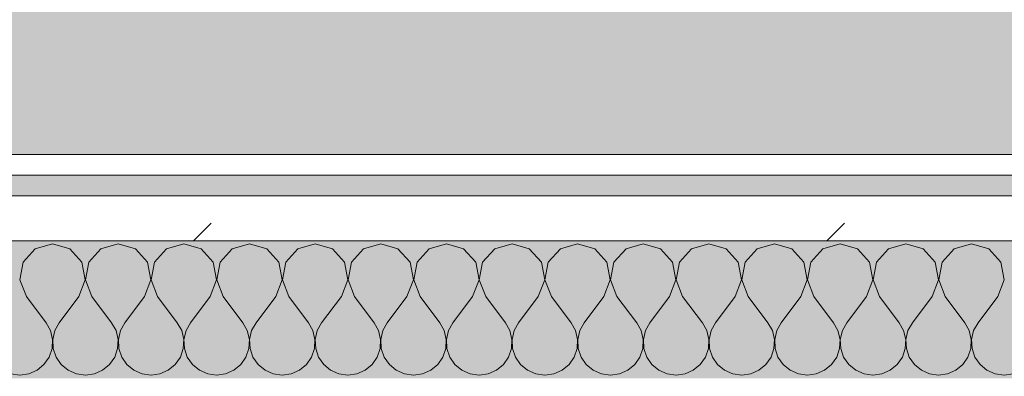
# Model space of a CAD drawing. Header units: millimetres. Extents: x -40968 to 13979, y -19284 to 4746.
# Tile 133 of 256: x -16648 to -16362, y -1193 to -1090. Entities that reach past the tile are written whole.
import ezdxf

# ---------------------------------------------------------------- set-up
doc = ezdxf.new("R2010")
doc.units = ezdxf.units.MM
doc.header["$MEASUREMENT"] = 0
doc.linetypes.add('Wipeout_Contour', pattern=[1000, 0, -1000])
doc.layers.add('Nuevo_08_E_Envans secs', color=7, linetype='Continuous')
doc.layers.add('Nuevo_14_PAV_Soft Light Grey 0554', color=7, linetype='Continuous')
doc.layers.add('Nuevo_08_E_Envans secs_Pluma_Nº__1', color=7, linetype='Continuous', lineweight=5)
for name, color, linetype, lineweight, true_color in [('Nuevo_08_E_Envans secs_Pluma_Nº__102', 7, 'Continuous', 5, 0xcccccc), ('Nuevo_08_E_Envans secs_Pluma_Nº__171', 171, 'Continuous', 13, 0xaaaaff), ('Nuevo_08_E_Envans secs_Pluma_Nº__177', 7, 'Continuous', 15, 0xf7e046), ('Nuevo_14_PAV_Soft Light Grey 0554_Pluma_Nº__245', 7, 'Continuous', 13, 0xe8e8e8)]:
    doc.layers.add(name, color=color, linetype=linetype, lineweight=lineweight, true_color=true_color)
pattern_1 = [(45, (0, 0), (-183.8478, 183.8478), [195, -65]), (45, (7e-14, 183.85), (-183.8478, 183.8478), [195, -65])]

# ---------------------------------------------------------------- blocks, each defined once
blk = doc.blocks.new('Forjado_1_1', base_point=(-23046.79, -1194.06))
at = {"layer": 'Nuevo_14_PAV_Soft Light Grey 0554_Pluma_Nº__245', "linetype": 'Continuous', "lineweight": 0, "true_color": 0xe8e8e8}
h = blk.add_hatch(color=254, dxfattribs=at)
h.paths.add_polyline_path([(-23046.79, -1194.06), (-1631.11, -1193.63), (-1631.11, -6938.97), (-1556.11, -6938.97), (-1556.11, -7503.98), (-1616.26, -7503.98), (-1616.05, -11935.98), (-1564.89, -11935.98), (-1564.89, -12491.98), (-2024.11, -12491.98), (-2024.11, -12338.98), (-6997.39, -12338.98), (-6997.39, -12391.98), (-3637.68, -12391.98), (-3638.94, -13690.72), (-3644.87, -17130.96), (428.17, -17130.98), (428.89, -16788.98), (778.89, -16788.98), (778.35, -17142.97), (2622.91, -17145.82), (2623.01, -17079.79), (3389.91, -17080.98), (3389.61, -17276.98), (5489.84, -17280.21), (5489.84, -17141.49), (5763.89, -17141.49), (5763.89, -16738.98), (6378.89, -16738.98), (6378.89, -12488.98), (5778.89, -12488.98), (5779.74, -11938.87), (6782.11, -11938.85), (6782.11, -9207.42), (6082.11, -9207.42), (6016.11, -7504.98), (6016.11, -9073.42), (2073.42, -9073.42), (2073.42, -5267.32), (5998.89, -5267.32), (5998.89, -1708.98), (5884.89, -967.98), (7332.11, -967.98), (7332.11, 1999.55), (-28277.4, 1999.55), (-23028.39, 1969.01)])
h.paths.add_polyline_path([(492.89, -5267.32), (1951.42, -5267.32), (1951.42, -9073.42), (492.89, -9073.42)], flags=0)
blk = doc.blocks.new('*X239')
at = {"layer": 'Nuevo_08_E_Envans secs_Pluma_Nº__102', "color": 254, "linetype": 'Continuous', "lineweight": 5, "true_color": 0xcccccc}
for p, q in [((-16643.1, -1156.35), (-16646.61, -1160.19)), ((-16638.1, -1154.93), (-16643.1, -1156.35)), ((-16633.09, -1156.35), (-16638.1, -1154.93)), ((-16629.58, -1160.19), (-16633.09, -1156.35)), ((-16624.05, -1156.35), (-16627.57, -1160.19)), ((-16619.05, -1154.93), (-16624.05, -1156.35)), ((-16614.04, -1156.35), (-16619.05, -1154.93)), ((-16610.53, -1160.19), (-16614.04, -1156.35)), ((-16605.01, -1156.35), (-16608.52, -1160.19)), ((-16600, -1154.93), (-16605.01, -1156.35)), ((-16594.99, -1156.35), (-16600, -1154.93)), ((-16591.48, -1160.19), (-16594.99, -1156.35)), ((-16585.96, -1156.35), (-16589.47, -1160.19)), ((-16580.95, -1154.93), (-16585.96, -1156.35)), ((-16575.95, -1156.35), (-16580.95, -1154.93)), ((-16572.43, -1160.19), (-16575.95, -1156.35)), ((-16566.91, -1156.35), (-16570.42, -1160.19)), ((-16561.9, -1154.93), (-16566.91, -1156.35)), ((-16556.9, -1156.35), (-16561.9, -1154.93)), ((-16553.39, -1160.19), (-16556.9, -1156.35)), ((-16547.86, -1156.35), (-16551.38, -1160.19)), ((-16542.86, -1154.93), (-16547.86, -1156.35)), ((-16537.85, -1156.35), (-16542.86, -1154.93)), ((-16534.34, -1160.19), (-16537.85, -1156.35)), ((-16528.82, -1156.35), (-16532.33, -1160.19)), ((-16523.81, -1154.93), (-16528.82, -1156.35)), ((-16518.8, -1156.35), (-16523.81, -1154.93)), ((-16515.29, -1160.19), (-16518.8, -1156.35)), ((-16509.77, -1156.35), (-16513.28, -1160.19)), ((-16504.76, -1154.93), (-16509.77, -1156.35)), ((-16499.75, -1156.35), (-16504.76, -1154.93)), ((-16496.24, -1160.19), (-16499.75, -1156.35)), ((-16490.72, -1156.35), (-16494.23, -1160.19)), ((-16485.71, -1154.93), (-16490.72, -1156.35)), ((-16480.71, -1156.35), (-16485.71, -1154.93)), ((-16477.2, -1160.19), (-16480.71, -1156.35)), ((-16471.67, -1156.35), (-16475.19, -1160.19)), ((-16466.67, -1154.93), (-16471.67, -1156.35)), ((-16461.66, -1156.35), (-16466.67, -1154.93)), ((-16458.15, -1160.19), (-16461.66, -1156.35)), ((-16452.63, -1156.35), (-16456.14, -1160.19)), ((-16447.62, -1154.93), (-16452.63, -1156.35)), ((-16442.61, -1156.35), (-16447.62, -1154.93)), ((-16439.1, -1160.19), (-16442.61, -1156.35)), ((-16433.58, -1156.35), (-16437.09, -1160.19)), ((-16428.57, -1154.93), (-16433.58, -1156.35)), ((-16423.56, -1156.35), (-16428.57, -1154.93)), ((-16420.05, -1160.19), (-16423.56, -1156.35)), ((-16414.53, -1156.35), (-16418.04, -1160.19)), ((-16409.52, -1154.93), (-16414.53, -1156.35)), ((-16404.52, -1156.35), (-16409.52, -1154.93)), ((-16401.01, -1160.19), (-16404.52, -1156.35)), ((-16395.48, -1156.35), (-16398.99, -1160.19)), ((-16390.48, -1154.93), (-16395.48, -1156.35)), ((-16385.47, -1156.35), (-16390.48, -1154.93)), ((-16381.96, -1160.19), (-16385.47, -1156.35)), ((-16376.44, -1156.35), (-16379.95, -1160.19)), ((-16371.43, -1154.93), (-16376.44, -1156.35)), ((-16366.42, -1156.35), (-16371.43, -1154.93)), ((-16362.91, -1160.19), (-16366.42, -1156.35)), ((-16646.61, -1160.19), (-16647.58, -1165.31)), ((-16628.61, -1165.31), (-16629.58, -1160.19)), ((-16627.57, -1160.19), (-16628.53, -1165.31)), ((-16609.56, -1165.31), (-16610.53, -1160.19)), ((-16608.52, -1160.19), (-16609.49, -1165.31)), ((-16590.51, -1165.31), (-16591.48, -1160.19)), ((-16589.47, -1160.19), (-16590.44, -1165.31)), ((-16571.47, -1165.31), (-16572.43, -1160.19)), ((-16570.42, -1160.19), (-16571.39, -1165.31)), ((-16552.42, -1165.31), (-16553.39, -1160.19)), ((-16551.38, -1160.19), (-16552.34, -1165.31)), ((-16533.37, -1165.31), (-16534.34, -1160.19)), ((-16532.33, -1160.19), (-16533.29, -1165.31)), ((-16514.32, -1165.31), (-16515.29, -1160.19)), ((-16513.28, -1160.19), (-16514.25, -1165.31)), ((-16495.28, -1165.31), (-16496.24, -1160.19)), ((-16494.23, -1160.19), (-16495.2, -1165.31)), ((-16476.23, -1165.31), (-16477.2, -1160.19)), ((-16475.19, -1160.19), (-16476.15, -1165.31)), ((-16457.18, -1165.31), (-16458.15, -1160.19)), ((-16456.14, -1160.19), (-16457.1, -1165.31)), ((-16438.13, -1165.31), (-16439.1, -1160.19)), ((-16437.09, -1160.19), (-16438.06, -1165.31)), ((-16419.09, -1165.31), (-16420.05, -1160.19)), ((-16418.04, -1160.19), (-16419.01, -1165.31)), ((-16400.04, -1165.31), (-16401.01, -1160.19)), ((-16398.99, -1160.19), (-16399.96, -1165.31)), ((-16380.99, -1165.31), (-16381.96, -1160.19)), ((-16379.95, -1160.19), (-16380.91, -1165.31)), ((-16361.94, -1165.31), (-16362.91, -1160.19)), ((-16647.58, -1165.31), (-16645.71, -1170.17)), ((-16630.48, -1170.17), (-16628.61, -1165.31)), ((-16628.53, -1165.31), (-16626.67, -1170.17)), ((-16611.43, -1170.17), (-16609.56, -1165.31)), ((-16609.49, -1165.31), (-16607.62, -1170.17)), ((-16592.38, -1170.17), (-16590.51, -1165.31)), ((-16590.44, -1165.31), (-16588.57, -1170.17)), ((-16573.33, -1170.17), (-16571.47, -1165.31)), ((-16571.39, -1165.31), (-16569.52, -1170.17)), ((-16554.29, -1170.17), (-16552.42, -1165.31)), ((-16552.34, -1165.31), (-16550.48, -1170.17)), ((-16535.24, -1170.17), (-16533.37, -1165.31)), ((-16533.29, -1165.31), (-16531.43, -1170.17)), ((-16516.19, -1170.17), (-16514.32, -1165.31)), ((-16514.25, -1165.31), (-16512.38, -1170.17)), ((-16497.14, -1170.17), (-16495.28, -1165.31)), ((-16495.2, -1165.31), (-16493.33, -1170.17)), ((-16478.1, -1170.17), (-16476.23, -1165.31)), ((-16476.15, -1165.31), (-16474.29, -1170.17)), ((-16459.05, -1170.17), (-16457.18, -1165.31)), ((-16457.1, -1165.31), (-16455.24, -1170.17)), ((-16440, -1170.17), (-16438.13, -1165.31)), ((-16438.06, -1165.31), (-16436.19, -1170.17)), ((-16420.95, -1170.17), (-16419.09, -1165.31)), ((-16419.01, -1165.31), (-16417.14, -1170.17)), ((-16401.9, -1170.17), (-16400.04, -1165.31)), ((-16399.96, -1165.31), (-16398.1, -1170.17)), ((-16382.86, -1170.17), (-16380.99, -1165.31)), ((-16380.91, -1165.31), (-16379.05, -1170.17)), ((-16363.81, -1170.17), (-16361.94, -1165.31)), ((-16645.71, -1170.17), (-16640, -1177.79)), ((-16630.48, -1170.17), (-16636.19, -1177.79)), ((-16626.67, -1170.17), (-16620.95, -1177.79)), ((-16611.43, -1170.17), (-16617.14, -1177.79)), ((-16607.62, -1170.17), (-16601.9, -1177.79)), ((-16592.38, -1170.17), (-16598.1, -1177.79)), ((-16588.57, -1170.17), (-16582.86, -1177.79)), ((-16573.33, -1170.17), (-16579.05, -1177.79)), ((-16569.52, -1170.17), (-16563.81, -1177.79)), ((-16554.29, -1170.17), (-16560, -1177.79)), ((-16550.48, -1170.17), (-16544.76, -1177.79)), ((-16535.24, -1170.17), (-16540.95, -1177.79)), ((-16531.43, -1170.17), (-16525.71, -1177.79)), ((-16516.19, -1170.17), (-16521.9, -1177.79)), ((-16512.38, -1170.17), (-16506.67, -1177.79)), ((-16497.14, -1170.17), (-16502.86, -1177.79)), ((-16493.33, -1170.17), (-16487.62, -1177.79)), ((-16478.1, -1170.17), (-16483.81, -1177.79)), ((-16474.29, -1170.17), (-16468.57, -1177.79)), ((-16459.05, -1170.17), (-16464.76, -1177.79)), ((-16455.24, -1170.17), (-16449.52, -1177.79)), ((-16440, -1170.17), (-16445.71, -1177.79)), ((-16436.19, -1170.17), (-16430.48, -1177.79)), ((-16420.95, -1170.17), (-16426.67, -1177.79)), ((-16417.14, -1170.17), (-16411.43, -1177.79)), ((-16401.9, -1170.17), (-16407.62, -1177.79)), ((-16398.1, -1170.17), (-16392.38, -1177.79)), ((-16382.86, -1170.17), (-16388.57, -1177.79)), ((-16379.05, -1170.17), (-16373.33, -1177.79)), ((-16363.81, -1170.17), (-16369.52, -1177.79)), ((-16638.73, -1180.08), (-16640, -1177.79)), ((-16638.13, -1182.64), (-16638.73, -1180.08)), ((-16637.46, -1180.08), (-16638.06, -1182.64)), ((-16636.19, -1177.79), (-16637.46, -1180.08)), ((-16619.68, -1180.08), (-16620.95, -1177.79)), ((-16619.09, -1182.64), (-16619.68, -1180.08)), ((-16618.41, -1180.08), (-16619.01, -1182.64)), ((-16617.14, -1177.79), (-16618.41, -1180.08)), ((-16600.63, -1180.08), (-16601.9, -1177.79)), ((-16600.04, -1182.64), (-16600.63, -1180.08)), ((-16599.37, -1180.08), (-16599.96, -1182.64)), ((-16598.1, -1177.79), (-16599.37, -1180.08)), ((-16581.59, -1180.08), (-16582.86, -1177.79)), ((-16580.99, -1182.64), (-16581.59, -1180.08)), ((-16580.32, -1180.08), (-16580.91, -1182.64)), ((-16579.05, -1177.79), (-16580.32, -1180.08)), ((-16562.54, -1180.08), (-16563.81, -1177.79)), ((-16561.94, -1182.64), (-16562.54, -1180.08)), ((-16561.27, -1180.08), (-16561.87, -1182.64)), ((-16560, -1177.79), (-16561.27, -1180.08)), ((-16543.49, -1180.08), (-16544.76, -1177.79)), ((-16542.9, -1182.64), (-16543.49, -1180.08)), ((-16542.22, -1180.08), (-16542.82, -1182.64)), ((-16540.95, -1177.79), (-16542.22, -1180.08)), ((-16524.44, -1180.08), (-16525.71, -1177.79)), ((-16523.85, -1182.64), (-16524.44, -1180.08)), ((-16523.18, -1180.08), (-16523.77, -1182.64)), ((-16521.9, -1177.79), (-16523.18, -1180.08)), ((-16505.4, -1180.08), (-16506.67, -1177.79)), ((-16504.8, -1182.64), (-16505.4, -1180.08)), ((-16504.13, -1180.08), (-16504.72, -1182.64)), ((-16502.86, -1177.79), (-16504.13, -1180.08)), ((-16486.35, -1180.08), (-16487.62, -1177.79)), ((-16485.75, -1182.64), (-16486.35, -1180.08)), ((-16485.08, -1180.08), (-16485.68, -1182.64)), ((-16483.81, -1177.79), (-16485.08, -1180.08)), ((-16467.3, -1180.08), (-16468.57, -1177.79)), ((-16466.71, -1182.64), (-16467.3, -1180.08)), ((-16466.03, -1180.08), (-16466.63, -1182.64)), ((-16464.76, -1177.79), (-16466.03, -1180.08)), ((-16448.25, -1180.08), (-16449.52, -1177.79)), ((-16447.66, -1182.64), (-16448.25, -1180.08)), ((-16446.99, -1180.08), (-16447.58, -1182.64)), ((-16445.71, -1177.79), (-16446.99, -1180.08)), ((-16429.2, -1180.08), (-16430.48, -1177.79)), ((-16428.61, -1182.64), (-16429.2, -1180.08)), ((-16427.94, -1180.08), (-16428.53, -1182.64)), ((-16426.67, -1177.79), (-16427.94, -1180.08)), ((-16410.16, -1180.08), (-16411.43, -1177.79)), ((-16409.56, -1182.64), (-16410.16, -1180.08)), ((-16408.89, -1180.08), (-16409.49, -1182.64)), ((-16407.62, -1177.79), (-16408.89, -1180.08)), ((-16391.11, -1180.08), (-16392.38, -1177.79)), ((-16390.51, -1182.64), (-16391.11, -1180.08)), ((-16389.84, -1180.08), (-16390.44, -1182.64)), ((-16388.57, -1177.79), (-16389.84, -1180.08)), ((-16372.06, -1180.08), (-16373.33, -1177.79)), ((-16371.47, -1182.64), (-16372.06, -1180.08)), ((-16370.8, -1180.08), (-16371.39, -1182.64)), ((-16369.52, -1177.79), (-16370.8, -1180.08)), ((-16638.26, -1185.27), (-16638.13, -1182.64)), ((-16638.06, -1182.64), (-16637.93, -1185.27)), ((-16619.21, -1185.27), (-16619.09, -1182.64)), ((-16619.01, -1182.64), (-16618.88, -1185.27)), ((-16600.17, -1185.27), (-16600.04, -1182.64)), ((-16599.96, -1182.64), (-16599.83, -1185.27)), ((-16581.12, -1185.27), (-16580.99, -1182.64)), ((-16580.91, -1182.64), (-16580.79, -1185.27)), ((-16562.07, -1185.27), (-16561.94, -1182.64)), ((-16561.87, -1182.64), (-16561.74, -1185.27)), ((-16543.02, -1185.27), (-16542.9, -1182.64)), ((-16542.82, -1182.64), (-16542.69, -1185.27)), ((-16523.98, -1185.27), (-16523.85, -1182.64)), ((-16523.77, -1182.64), (-16523.64, -1185.27)), ((-16504.93, -1185.27), (-16504.8, -1182.64)), ((-16504.72, -1182.64), (-16504.6, -1185.27)), ((-16485.88, -1185.27), (-16485.75, -1182.64)), ((-16485.68, -1182.64), (-16485.55, -1185.27)), ((-16466.83, -1185.27), (-16466.71, -1182.64)), ((-16466.63, -1182.64), (-16466.5, -1185.27)), ((-16447.78, -1185.27), (-16447.66, -1182.64)), ((-16447.58, -1182.64), (-16447.45, -1185.27)), ((-16428.74, -1185.27), (-16428.61, -1182.64)), ((-16428.53, -1182.64), (-16428.41, -1185.27)), ((-16409.69, -1185.27), (-16409.56, -1182.64)), ((-16409.49, -1182.64), (-16409.36, -1185.27)), ((-16390.64, -1185.27), (-16390.51, -1182.64)), ((-16390.44, -1182.64), (-16390.31, -1185.27)), ((-16371.59, -1185.27), (-16371.47, -1182.64)), ((-16371.39, -1182.64), (-16371.26, -1185.27)), ((-16639.1, -1187.76), (-16638.26, -1185.27)), ((-16637.93, -1185.27), (-16637.09, -1187.76)), ((-16620.05, -1187.76), (-16619.21, -1185.27)), ((-16618.88, -1185.27), (-16618.04, -1187.76)), ((-16601.01, -1187.76), (-16600.17, -1185.27)), ((-16599.83, -1185.27), (-16598.99, -1187.76)), ((-16581.96, -1187.76), (-16581.12, -1185.27)), ((-16580.79, -1185.27), (-16579.95, -1187.76)), ((-16562.91, -1187.76), (-16562.07, -1185.27)), ((-16561.74, -1185.27), (-16560.9, -1187.76)), ((-16543.86, -1187.76), (-16543.02, -1185.27)), ((-16542.69, -1185.27), (-16541.85, -1187.76)), ((-16524.81, -1187.76), (-16523.98, -1185.27)), ((-16523.64, -1185.27), (-16522.8, -1187.76)), ((-16505.77, -1187.76), (-16504.93, -1185.27)), ((-16504.6, -1185.27), (-16503.76, -1187.76)), ((-16486.72, -1187.76), (-16485.88, -1185.27)), ((-16485.55, -1185.27), (-16484.71, -1187.76)), ((-16467.67, -1187.76), (-16466.83, -1185.27)), ((-16466.5, -1185.27), (-16465.66, -1187.76)), ((-16448.62, -1187.76), (-16447.78, -1185.27)), ((-16447.45, -1185.27), (-16446.61, -1187.76)), ((-16429.58, -1187.76), (-16428.74, -1185.27)), ((-16428.41, -1185.27), (-16427.57, -1187.76)), ((-16410.53, -1187.76), (-16409.69, -1185.27)), ((-16409.36, -1185.27), (-16408.52, -1187.76)), ((-16391.48, -1187.76), (-16390.64, -1185.27)), ((-16390.31, -1185.27), (-16389.47, -1187.76)), ((-16372.43, -1187.76), (-16371.59, -1185.27)), ((-16371.26, -1185.27), (-16370.42, -1187.76)), ((-16640.59, -1189.92), (-16639.1, -1187.76)), ((-16637.09, -1187.76), (-16635.6, -1189.92)), ((-16621.54, -1189.92), (-16620.05, -1187.76)), ((-16618.04, -1187.76), (-16616.55, -1189.92)), ((-16602.49, -1189.92), (-16601.01, -1187.76)), ((-16598.99, -1187.76), (-16597.51, -1189.92)), ((-16583.45, -1189.92), (-16581.96, -1187.76)), ((-16579.95, -1187.76), (-16578.46, -1189.92)), ((-16564.4, -1189.92), (-16562.91, -1187.76)), ((-16560.9, -1187.76), (-16559.41, -1189.92)), ((-16545.35, -1189.92), (-16543.86, -1187.76)), ((-16541.85, -1187.76), (-16540.36, -1189.92)), ((-16526.3, -1189.92), (-16524.81, -1187.76)), ((-16522.8, -1187.76), (-16521.32, -1189.92)), ((-16507.26, -1189.92), (-16505.77, -1187.76)), ((-16503.76, -1187.76), (-16502.27, -1189.92)), ((-16488.21, -1189.92), (-16486.72, -1187.76)), ((-16484.71, -1187.76), (-16483.22, -1189.92)), ((-16469.16, -1189.92), (-16467.67, -1187.76)), ((-16465.66, -1187.76), (-16464.17, -1189.92)), ((-16450.11, -1189.92), (-16448.62, -1187.76)), ((-16446.61, -1187.76), (-16445.13, -1189.92)), ((-16431.06, -1189.92), (-16429.58, -1187.76)), ((-16427.57, -1187.76), (-16426.08, -1189.92)), ((-16412.02, -1189.92), (-16410.53, -1187.76)), ((-16408.52, -1187.76), (-16407.03, -1189.92)), ((-16392.97, -1189.92), (-16391.48, -1187.76)), ((-16389.47, -1187.76), (-16387.98, -1189.92)), ((-16373.92, -1189.92), (-16372.43, -1187.76)), ((-16370.42, -1187.76), (-16368.94, -1189.92)), ((-16642.61, -1191.6), (-16640.59, -1189.92)), ((-16635.6, -1189.92), (-16633.58, -1191.6)), ((-16623.56, -1191.6), (-16621.54, -1189.92)), ((-16616.55, -1189.92), (-16614.53, -1191.6)), ((-16604.52, -1191.6), (-16602.49, -1189.92)), ((-16597.51, -1189.92), (-16595.48, -1191.6)), ((-16585.47, -1191.6), (-16583.45, -1189.92)), ((-16578.46, -1189.92), (-16576.44, -1191.6)), ((-16566.42, -1191.6), (-16564.4, -1189.92)), ((-16559.41, -1189.92), (-16557.39, -1191.6)), ((-16547.37, -1191.6), (-16545.35, -1189.92)), ((-16540.36, -1189.92), (-16538.34, -1191.6)), ((-16528.33, -1191.6), (-16526.3, -1189.92)), ((-16521.32, -1189.92), (-16519.29, -1191.6)), ((-16509.28, -1191.6), (-16507.26, -1189.92)), ((-16502.27, -1189.92), (-16500.25, -1191.6)), ((-16490.23, -1191.6), (-16488.21, -1189.92)), ((-16483.22, -1189.92), (-16481.2, -1191.6)), ((-16471.18, -1191.6), (-16469.16, -1189.92)), ((-16464.17, -1189.92), (-16462.15, -1191.6)), ((-16452.14, -1191.6), (-16450.11, -1189.92)), ((-16445.13, -1189.92), (-16443.1, -1191.6)), ((-16433.09, -1191.6), (-16431.06, -1189.92)), ((-16426.08, -1189.92), (-16424.05, -1191.6)), ((-16414.04, -1191.6), (-16412.02, -1189.92)), ((-16407.03, -1189.92), (-16405.01, -1191.6)), ((-16394.99, -1191.6), (-16392.97, -1189.92)), ((-16387.98, -1189.92), (-16385.96, -1191.6)), ((-16375.95, -1191.6), (-16373.92, -1189.92)), ((-16368.94, -1189.92), (-16366.91, -1191.6)), ((-16650.22, -1192.66), (-16647.62, -1193.02)), ((-16647.62, -1193.02), (-16645.02, -1192.66)), ((-16645.02, -1192.66), (-16642.61, -1191.6)), ((-16633.58, -1191.6), (-16631.17, -1192.66)), ((-16631.17, -1192.66), (-16628.57, -1193.02)), ((-16628.57, -1193.02), (-16625.97, -1192.66)), ((-16625.97, -1192.66), (-16623.56, -1191.6)), ((-16614.53, -1191.6), (-16612.13, -1192.66)), ((-16612.13, -1192.66), (-16609.52, -1193.02)), ((-16609.52, -1193.02), (-16606.92, -1192.66)), ((-16606.92, -1192.66), (-16604.52, -1191.6)), ((-16595.48, -1191.6), (-16593.08, -1192.66)), ((-16593.08, -1192.66), (-16590.48, -1193.02)), ((-16590.48, -1193.02), (-16587.87, -1192.66)), ((-16587.87, -1192.66), (-16585.47, -1191.6)), ((-16576.44, -1191.6), (-16574.03, -1192.66)), ((-16574.03, -1192.66), (-16571.43, -1193.02)), ((-16571.43, -1193.02), (-16568.83, -1192.66)), ((-16568.83, -1192.66), (-16566.42, -1191.6)), ((-16557.39, -1191.6), (-16554.98, -1192.66)), ((-16554.98, -1192.66), (-16552.38, -1193.02)), ((-16552.38, -1193.02), (-16549.78, -1192.66)), ((-16549.78, -1192.66), (-16547.37, -1191.6)), ((-16538.34, -1191.6), (-16535.94, -1192.66)), ((-16535.94, -1192.66), (-16533.33, -1193.02)), ((-16533.33, -1193.02), (-16530.73, -1192.66)), ((-16530.73, -1192.66), (-16528.33, -1191.6)), ((-16519.29, -1191.6), (-16516.89, -1192.66)), ((-16516.89, -1192.66), (-16514.29, -1193.02)), ((-16514.29, -1193.02), (-16511.68, -1192.66)), ((-16511.68, -1192.66), (-16509.28, -1191.6)), ((-16500.25, -1191.6), (-16497.84, -1192.66)), ((-16497.84, -1192.66), (-16495.24, -1193.02)), ((-16495.24, -1193.02), (-16492.64, -1192.66)), ((-16492.64, -1192.66), (-16490.23, -1191.6)), ((-16481.2, -1191.6), (-16478.79, -1192.66)), ((-16478.79, -1192.66), (-16476.19, -1193.02)), ((-16476.19, -1193.02), (-16473.59, -1192.66)), ((-16473.59, -1192.66), (-16471.18, -1191.6)), ((-16462.15, -1191.6), (-16459.75, -1192.66)), ((-16459.75, -1192.66), (-16457.14, -1193.02)), ((-16457.14, -1193.02), (-16454.54, -1192.66)), ((-16454.54, -1192.66), (-16452.14, -1191.6)), ((-16443.1, -1191.6), (-16440.7, -1192.66)), ((-16440.7, -1192.66), (-16438.1, -1193.02)), ((-16438.1, -1193.02), (-16435.49, -1192.66)), ((-16435.49, -1192.66), (-16433.09, -1191.6)), ((-16424.05, -1191.6), (-16421.65, -1192.66)), ((-16421.65, -1192.66), (-16419.05, -1193.02)), ((-16419.05, -1193.02), (-16416.45, -1192.66)), ((-16416.45, -1192.66), (-16414.04, -1191.6)), ((-16405.01, -1191.6), (-16402.6, -1192.66)), ((-16402.6, -1192.66), (-16400, -1193.02)), ((-16400, -1193.02), (-16397.4, -1192.66)), ((-16397.4, -1192.66), (-16394.99, -1191.6)), ((-16385.96, -1191.6), (-16383.55, -1192.66)), ((-16383.55, -1192.66), (-16380.95, -1193.02)), ((-16380.95, -1193.02), (-16378.35, -1192.66)), ((-16378.35, -1192.66), (-16375.95, -1191.6)), ((-16366.91, -1191.6), (-16364.51, -1192.66)), ((-16364.51, -1192.66), (-16361.9, -1193.02)), ((-16361.9, -1193.02), (-16359.3, -1192.66))]:
    blk.add_line(p, q, dxfattribs=at)
blk = doc.blocks.new('Muro_92_1', base_point=(-14135.93, -1193.98))
at = {"color": 254, "linetype": 'Wipeout_Contour', "lineweight": 0, "ltscale": 62310.788122}
blk.add_wipeout([(-14135.93, -1128.98), (-16936.43, -1128.98), (-16936.43, -1134.98), (-14135.93, -1134.98)], dxfattribs=at).dxf.layer = 'Nuevo_08_E_Envans secs'
at = {"color": 254, "linetype": 'Wipeout_Contour', "lineweight": 0, "ltscale": 62315.364932}
blk.add_wipeout([(-14135.93, -1140.98), (-16936.43, -1140.98), (-16936.43, -1153.98), (-14135.93, -1153.98)], dxfattribs=at).dxf.layer = 'Nuevo_08_E_Envans secs'
at = {"layer": 'Nuevo_08_E_Envans secs_Pluma_Nº__171', "linetype": 'Continuous', "lineweight": 13, "true_color": 0xaaaaff}
h = blk.add_hatch(dxfattribs=at)
h.set_pattern_fill('Panellat_HPL_0001', color=161, style=0, pattern_type=2)
h.set_pattern_definition(pattern_1)
h.paths.add_polyline_path([(-14135.93, -1128.98), (-16936.43, -1128.98), (-16936.43, -1134.98), (-14135.93, -1134.98)])
at = {"layer": 'Nuevo_08_E_Envans secs_Pluma_Nº__177', "linetype": 'Continuous', "lineweight": 15, "true_color": 0xf7e046}
h = blk.add_hatch(dxfattribs=at)
h.set_pattern_fill('Panellat_HPL_0001', color=53, style=0, pattern_type=2)
h.set_pattern_definition(pattern_1)
h.paths.add_polyline_path([(-14135.93, -1140.98), (-16936.43, -1140.98), (-16936.43, -1153.98), (-14135.93, -1153.98)])
at = {"layer": 'Nuevo_08_E_Envans secs_Pluma_Nº__1', "color": 7, "linetype": 'Continuous', "lineweight": 5}
for p, q in [((-14135.93, -1134.98), (-16936.43, -1134.98)), ((-14135.93, -1140.98), (-16936.43, -1140.98)), ((-14135.93, -1153.98), (-16936.43, -1153.98))]:
    blk.add_line(p, q, dxfattribs=at)
at = {"layer": 'Nuevo_08_E_Envans secs_Pluma_Nº__1', "color": 7, "linetype": 'Continuous', "lineweight": 5, "flags": 128}
blk.add_lwpolyline([(-14135.93, -1128.98), (-16936.43, -1128.98)], dxfattribs=at)
at = {"layer": 'Nuevo_08_E_Envans secs', "color": 7, "lineweight": 20}
blk.add_blockref('*X239', (0, 0), dxfattribs=at)
blk = doc.blocks.new('*X493')
at = {"layer": 'Nuevo_08_E_Envans secs_Pluma_Nº__102', "color": 254, "linetype": 'Continuous', "lineweight": 5, "true_color": 0xcccccc}
for p, q in [((-16643.1, -1156.35), (-16646.61, -1160.19)), ((-16638.1, -1154.93), (-16643.1, -1156.35)), ((-16633.09, -1156.35), (-16638.1, -1154.93)), ((-16629.58, -1160.19), (-16633.09, -1156.35)), ((-16624.05, -1156.35), (-16627.57, -1160.19)), ((-16619.05, -1154.93), (-16624.05, -1156.35)), ((-16614.04, -1156.35), (-16619.05, -1154.93)), ((-16610.53, -1160.19), (-16614.04, -1156.35)), ((-16605.01, -1156.35), (-16608.52, -1160.19)), ((-16600, -1154.93), (-16605.01, -1156.35)), ((-16594.99, -1156.35), (-16600, -1154.93)), ((-16591.48, -1160.19), (-16594.99, -1156.35)), ((-16585.96, -1156.35), (-16589.47, -1160.19)), ((-16580.95, -1154.93), (-16585.96, -1156.35)), ((-16575.95, -1156.35), (-16580.95, -1154.93)), ((-16572.43, -1160.19), (-16575.95, -1156.35)), ((-16566.91, -1156.35), (-16570.42, -1160.19)), ((-16561.9, -1154.93), (-16566.91, -1156.35)), ((-16556.9, -1156.35), (-16561.9, -1154.93)), ((-16553.39, -1160.19), (-16556.9, -1156.35)), ((-16547.86, -1156.35), (-16551.38, -1160.19)), ((-16542.86, -1154.93), (-16547.86, -1156.35)), ((-16537.85, -1156.35), (-16542.86, -1154.93)), ((-16534.34, -1160.19), (-16537.85, -1156.35)), ((-16528.82, -1156.35), (-16532.33, -1160.19)), ((-16523.81, -1154.93), (-16528.82, -1156.35)), ((-16518.8, -1156.35), (-16523.81, -1154.93)), ((-16515.29, -1160.19), (-16518.8, -1156.35)), ((-16509.77, -1156.35), (-16513.28, -1160.19)), ((-16504.76, -1154.93), (-16509.77, -1156.35)), ((-16499.75, -1156.35), (-16504.76, -1154.93)), ((-16496.24, -1160.19), (-16499.75, -1156.35)), ((-16490.72, -1156.35), (-16494.23, -1160.19)), ((-16485.71, -1154.93), (-16490.72, -1156.35)), ((-16480.71, -1156.35), (-16485.71, -1154.93)), ((-16477.2, -1160.19), (-16480.71, -1156.35)), ((-16471.67, -1156.35), (-16475.19, -1160.19)), ((-16466.67, -1154.93), (-16471.67, -1156.35)), ((-16461.66, -1156.35), (-16466.67, -1154.93)), ((-16458.15, -1160.19), (-16461.66, -1156.35)), ((-16452.63, -1156.35), (-16456.14, -1160.19)), ((-16447.62, -1154.93), (-16452.63, -1156.35)), ((-16442.61, -1156.35), (-16447.62, -1154.93)), ((-16439.1, -1160.19), (-16442.61, -1156.35)), ((-16433.58, -1156.35), (-16437.09, -1160.19)), ((-16428.57, -1154.93), (-16433.58, -1156.35)), ((-16423.56, -1156.35), (-16428.57, -1154.93)), ((-16420.05, -1160.19), (-16423.56, -1156.35)), ((-16414.53, -1156.35), (-16418.04, -1160.19)), ((-16409.52, -1154.93), (-16414.53, -1156.35)), ((-16404.52, -1156.35), (-16409.52, -1154.93)), ((-16401.01, -1160.19), (-16404.52, -1156.35)), ((-16395.48, -1156.35), (-16398.99, -1160.19)), ((-16390.48, -1154.93), (-16395.48, -1156.35)), ((-16385.47, -1156.35), (-16390.48, -1154.93)), ((-16381.96, -1160.19), (-16385.47, -1156.35)), ((-16376.44, -1156.35), (-16379.95, -1160.19)), ((-16371.43, -1154.93), (-16376.44, -1156.35)), ((-16366.42, -1156.35), (-16371.43, -1154.93)), ((-16362.91, -1160.19), (-16366.42, -1156.35)), ((-16646.61, -1160.19), (-16647.58, -1165.31)), ((-16628.61, -1165.31), (-16629.58, -1160.19)), ((-16627.57, -1160.19), (-16628.53, -1165.31)), ((-16609.56, -1165.31), (-16610.53, -1160.19)), ((-16608.52, -1160.19), (-16609.49, -1165.31)), ((-16590.51, -1165.31), (-16591.48, -1160.19)), ((-16589.47, -1160.19), (-16590.44, -1165.31)), ((-16571.47, -1165.31), (-16572.43, -1160.19)), ((-16570.42, -1160.19), (-16571.39, -1165.31)), ((-16552.42, -1165.31), (-16553.39, -1160.19)), ((-16551.38, -1160.19), (-16552.34, -1165.31)), ((-16533.37, -1165.31), (-16534.34, -1160.19)), ((-16532.33, -1160.19), (-16533.29, -1165.31)), ((-16514.32, -1165.31), (-16515.29, -1160.19)), ((-16513.28, -1160.19), (-16514.25, -1165.31)), ((-16495.28, -1165.31), (-16496.24, -1160.19)), ((-16494.23, -1160.19), (-16495.2, -1165.31)), ((-16476.23, -1165.31), (-16477.2, -1160.19)), ((-16475.19, -1160.19), (-16476.15, -1165.31)), ((-16457.18, -1165.31), (-16458.15, -1160.19)), ((-16456.14, -1160.19), (-16457.1, -1165.31)), ((-16438.13, -1165.31), (-16439.1, -1160.19)), ((-16437.09, -1160.19), (-16438.06, -1165.31)), ((-16419.09, -1165.31), (-16420.05, -1160.19)), ((-16418.04, -1160.19), (-16419.01, -1165.31)), ((-16400.04, -1165.31), (-16401.01, -1160.19)), ((-16398.99, -1160.19), (-16399.96, -1165.31)), ((-16380.99, -1165.31), (-16381.96, -1160.19)), ((-16379.95, -1160.19), (-16380.91, -1165.31)), ((-16361.94, -1165.31), (-16362.91, -1160.19)), ((-16647.58, -1165.31), (-16645.71, -1170.17)), ((-16630.48, -1170.17), (-16628.61, -1165.31)), ((-16628.53, -1165.31), (-16626.67, -1170.17)), ((-16611.43, -1170.17), (-16609.56, -1165.31)), ((-16609.49, -1165.31), (-16607.62, -1170.17)), ((-16592.38, -1170.17), (-16590.51, -1165.31)), ((-16590.44, -1165.31), (-16588.57, -1170.17)), ((-16573.33, -1170.17), (-16571.47, -1165.31)), ((-16571.39, -1165.31), (-16569.52, -1170.17)), ((-16554.29, -1170.17), (-16552.42, -1165.31)), ((-16552.34, -1165.31), (-16550.48, -1170.17)), ((-16535.24, -1170.17), (-16533.37, -1165.31)), ((-16533.29, -1165.31), (-16531.43, -1170.17)), ((-16516.19, -1170.17), (-16514.32, -1165.31)), ((-16514.25, -1165.31), (-16512.38, -1170.17)), ((-16497.14, -1170.17), (-16495.28, -1165.31)), ((-16495.2, -1165.31), (-16493.33, -1170.17)), ((-16478.1, -1170.17), (-16476.23, -1165.31)), ((-16476.15, -1165.31), (-16474.29, -1170.17)), ((-16459.05, -1170.17), (-16457.18, -1165.31)), ((-16457.1, -1165.31), (-16455.24, -1170.17)), ((-16440, -1170.17), (-16438.13, -1165.31)), ((-16438.06, -1165.31), (-16436.19, -1170.17)), ((-16420.95, -1170.17), (-16419.09, -1165.31)), ((-16419.01, -1165.31), (-16417.14, -1170.17)), ((-16401.9, -1170.17), (-16400.04, -1165.31)), ((-16399.96, -1165.31), (-16398.1, -1170.17)), ((-16382.86, -1170.17), (-16380.99, -1165.31)), ((-16380.91, -1165.31), (-16379.05, -1170.17)), ((-16363.81, -1170.17), (-16361.94, -1165.31)), ((-16645.71, -1170.17), (-16640, -1177.79)), ((-16630.48, -1170.17), (-16636.19, -1177.79)), ((-16626.67, -1170.17), (-16620.95, -1177.79)), ((-16611.43, -1170.17), (-16617.14, -1177.79)), ((-16607.62, -1170.17), (-16601.9, -1177.79)), ((-16592.38, -1170.17), (-16598.1, -1177.79)), ((-16588.57, -1170.17), (-16582.86, -1177.79)), ((-16573.33, -1170.17), (-16579.05, -1177.79)), ((-16569.52, -1170.17), (-16563.81, -1177.79)), ((-16554.29, -1170.17), (-16560, -1177.79)), ((-16550.48, -1170.17), (-16544.76, -1177.79)), ((-16535.24, -1170.17), (-16540.95, -1177.79)), ((-16531.43, -1170.17), (-16525.71, -1177.79)), ((-16516.19, -1170.17), (-16521.9, -1177.79)), ((-16512.38, -1170.17), (-16506.67, -1177.79)), ((-16497.14, -1170.17), (-16502.86, -1177.79)), ((-16493.33, -1170.17), (-16487.62, -1177.79)), ((-16478.1, -1170.17), (-16483.81, -1177.79)), ((-16474.29, -1170.17), (-16468.57, -1177.79)), ((-16459.05, -1170.17), (-16464.76, -1177.79)), ((-16455.24, -1170.17), (-16449.52, -1177.79)), ((-16440, -1170.17), (-16445.71, -1177.79)), ((-16436.19, -1170.17), (-16430.48, -1177.79)), ((-16420.95, -1170.17), (-16426.67, -1177.79)), ((-16417.14, -1170.17), (-16411.43, -1177.79)), ((-16401.9, -1170.17), (-16407.62, -1177.79)), ((-16398.1, -1170.17), (-16392.38, -1177.79)), ((-16382.86, -1170.17), (-16388.57, -1177.79)), ((-16379.05, -1170.17), (-16373.33, -1177.79)), ((-16363.81, -1170.17), (-16369.52, -1177.79)), ((-16638.73, -1180.08), (-16640, -1177.79)), ((-16638.13, -1182.64), (-16638.73, -1180.08)), ((-16637.46, -1180.08), (-16638.06, -1182.64)), ((-16636.19, -1177.79), (-16637.46, -1180.08)), ((-16619.68, -1180.08), (-16620.95, -1177.79)), ((-16619.09, -1182.64), (-16619.68, -1180.08)), ((-16618.41, -1180.08), (-16619.01, -1182.64)), ((-16617.14, -1177.79), (-16618.41, -1180.08)), ((-16600.63, -1180.08), (-16601.9, -1177.79)), ((-16600.04, -1182.64), (-16600.63, -1180.08)), ((-16599.37, -1180.08), (-16599.96, -1182.64)), ((-16598.1, -1177.79), (-16599.37, -1180.08)), ((-16581.59, -1180.08), (-16582.86, -1177.79)), ((-16580.99, -1182.64), (-16581.59, -1180.08)), ((-16580.32, -1180.08), (-16580.91, -1182.64)), ((-16579.05, -1177.79), (-16580.32, -1180.08)), ((-16562.54, -1180.08), (-16563.81, -1177.79)), ((-16561.94, -1182.64), (-16562.54, -1180.08)), ((-16561.27, -1180.08), (-16561.87, -1182.64)), ((-16560, -1177.79), (-16561.27, -1180.08)), ((-16543.49, -1180.08), (-16544.76, -1177.79)), ((-16542.9, -1182.64), (-16543.49, -1180.08)), ((-16542.22, -1180.08), (-16542.82, -1182.64)), ((-16540.95, -1177.79), (-16542.22, -1180.08)), ((-16524.44, -1180.08), (-16525.71, -1177.79)), ((-16523.85, -1182.64), (-16524.44, -1180.08)), ((-16523.18, -1180.08), (-16523.77, -1182.64)), ((-16521.9, -1177.79), (-16523.18, -1180.08)), ((-16505.4, -1180.08), (-16506.67, -1177.79)), ((-16504.8, -1182.64), (-16505.4, -1180.08)), ((-16504.13, -1180.08), (-16504.72, -1182.64)), ((-16502.86, -1177.79), (-16504.13, -1180.08)), ((-16486.35, -1180.08), (-16487.62, -1177.79)), ((-16485.75, -1182.64), (-16486.35, -1180.08)), ((-16485.08, -1180.08), (-16485.68, -1182.64)), ((-16483.81, -1177.79), (-16485.08, -1180.08)), ((-16467.3, -1180.08), (-16468.57, -1177.79)), ((-16466.71, -1182.64), (-16467.3, -1180.08)), ((-16466.03, -1180.08), (-16466.63, -1182.64)), ((-16464.76, -1177.79), (-16466.03, -1180.08)), ((-16448.25, -1180.08), (-16449.52, -1177.79)), ((-16447.66, -1182.64), (-16448.25, -1180.08)), ((-16446.99, -1180.08), (-16447.58, -1182.64)), ((-16445.71, -1177.79), (-16446.99, -1180.08)), ((-16429.2, -1180.08), (-16430.48, -1177.79)), ((-16428.61, -1182.64), (-16429.2, -1180.08)), ((-16427.94, -1180.08), (-16428.53, -1182.64)), ((-16426.67, -1177.79), (-16427.94, -1180.08)), ((-16410.16, -1180.08), (-16411.43, -1177.79)), ((-16409.56, -1182.64), (-16410.16, -1180.08)), ((-16408.89, -1180.08), (-16409.49, -1182.64)), ((-16407.62, -1177.79), (-16408.89, -1180.08)), ((-16391.11, -1180.08), (-16392.38, -1177.79)), ((-16390.51, -1182.64), (-16391.11, -1180.08)), ((-16389.84, -1180.08), (-16390.44, -1182.64)), ((-16388.57, -1177.79), (-16389.84, -1180.08)), ((-16372.06, -1180.08), (-16373.33, -1177.79)), ((-16371.47, -1182.64), (-16372.06, -1180.08)), ((-16370.8, -1180.08), (-16371.39, -1182.64)), ((-16369.52, -1177.79), (-16370.8, -1180.08)), ((-16638.26, -1185.27), (-16638.13, -1182.64)), ((-16638.06, -1182.64), (-16637.93, -1185.27)), ((-16619.21, -1185.27), (-16619.09, -1182.64)), ((-16619.01, -1182.64), (-16618.88, -1185.27)), ((-16600.17, -1185.27), (-16600.04, -1182.64)), ((-16599.96, -1182.64), (-16599.83, -1185.27)), ((-16581.12, -1185.27), (-16580.99, -1182.64)), ((-16580.91, -1182.64), (-16580.79, -1185.27)), ((-16562.07, -1185.27), (-16561.94, -1182.64)), ((-16561.87, -1182.64), (-16561.74, -1185.27)), ((-16543.02, -1185.27), (-16542.9, -1182.64)), ((-16542.82, -1182.64), (-16542.69, -1185.27)), ((-16523.98, -1185.27), (-16523.85, -1182.64)), ((-16523.77, -1182.64), (-16523.64, -1185.27)), ((-16504.93, -1185.27), (-16504.8, -1182.64)), ((-16504.72, -1182.64), (-16504.6, -1185.27)), ((-16485.88, -1185.27), (-16485.75, -1182.64)), ((-16485.68, -1182.64), (-16485.55, -1185.27)), ((-16466.83, -1185.27), (-16466.71, -1182.64)), ((-16466.63, -1182.64), (-16466.5, -1185.27)), ((-16447.78, -1185.27), (-16447.66, -1182.64)), ((-16447.58, -1182.64), (-16447.45, -1185.27)), ((-16428.74, -1185.27), (-16428.61, -1182.64)), ((-16428.53, -1182.64), (-16428.41, -1185.27)), ((-16409.69, -1185.27), (-16409.56, -1182.64)), ((-16409.49, -1182.64), (-16409.36, -1185.27)), ((-16390.64, -1185.27), (-16390.51, -1182.64)), ((-16390.44, -1182.64), (-16390.31, -1185.27)), ((-16371.59, -1185.27), (-16371.47, -1182.64)), ((-16371.39, -1182.64), (-16371.26, -1185.27)), ((-16639.1, -1187.76), (-16638.26, -1185.27)), ((-16637.93, -1185.27), (-16637.09, -1187.76)), ((-16620.05, -1187.76), (-16619.21, -1185.27)), ((-16618.88, -1185.27), (-16618.04, -1187.76)), ((-16601.01, -1187.76), (-16600.17, -1185.27)), ((-16599.83, -1185.27), (-16598.99, -1187.76)), ((-16581.96, -1187.76), (-16581.12, -1185.27)), ((-16580.79, -1185.27), (-16579.95, -1187.76)), ((-16562.91, -1187.76), (-16562.07, -1185.27)), ((-16561.74, -1185.27), (-16560.9, -1187.76)), ((-16543.86, -1187.76), (-16543.02, -1185.27)), ((-16542.69, -1185.27), (-16541.85, -1187.76)), ((-16524.81, -1187.76), (-16523.98, -1185.27)), ((-16523.64, -1185.27), (-16522.8, -1187.76)), ((-16505.77, -1187.76), (-16504.93, -1185.27)), ((-16504.6, -1185.27), (-16503.76, -1187.76)), ((-16486.72, -1187.76), (-16485.88, -1185.27)), ((-16485.55, -1185.27), (-16484.71, -1187.76)), ((-16467.67, -1187.76), (-16466.83, -1185.27)), ((-16466.5, -1185.27), (-16465.66, -1187.76)), ((-16448.62, -1187.76), (-16447.78, -1185.27)), ((-16447.45, -1185.27), (-16446.61, -1187.76)), ((-16429.58, -1187.76), (-16428.74, -1185.27)), ((-16428.41, -1185.27), (-16427.57, -1187.76)), ((-16410.53, -1187.76), (-16409.69, -1185.27)), ((-16409.36, -1185.27), (-16408.52, -1187.76)), ((-16391.48, -1187.76), (-16390.64, -1185.27)), ((-16390.31, -1185.27), (-16389.47, -1187.76)), ((-16372.43, -1187.76), (-16371.59, -1185.27)), ((-16371.26, -1185.27), (-16370.42, -1187.76)), ((-16640.59, -1189.92), (-16639.1, -1187.76)), ((-16637.09, -1187.76), (-16635.6, -1189.92)), ((-16621.54, -1189.92), (-16620.05, -1187.76)), ((-16618.04, -1187.76), (-16616.55, -1189.92)), ((-16602.49, -1189.92), (-16601.01, -1187.76)), ((-16598.99, -1187.76), (-16597.51, -1189.92)), ((-16583.45, -1189.92), (-16581.96, -1187.76)), ((-16579.95, -1187.76), (-16578.46, -1189.92)), ((-16564.4, -1189.92), (-16562.91, -1187.76)), ((-16560.9, -1187.76), (-16559.41, -1189.92)), ((-16545.35, -1189.92), (-16543.86, -1187.76)), ((-16541.85, -1187.76), (-16540.36, -1189.92)), ((-16526.3, -1189.92), (-16524.81, -1187.76)), ((-16522.8, -1187.76), (-16521.32, -1189.92)), ((-16507.26, -1189.92), (-16505.77, -1187.76)), ((-16503.76, -1187.76), (-16502.27, -1189.92)), ((-16488.21, -1189.92), (-16486.72, -1187.76)), ((-16484.71, -1187.76), (-16483.22, -1189.92)), ((-16469.16, -1189.92), (-16467.67, -1187.76)), ((-16465.66, -1187.76), (-16464.17, -1189.92)), ((-16450.11, -1189.92), (-16448.62, -1187.76)), ((-16446.61, -1187.76), (-16445.13, -1189.92)), ((-16431.06, -1189.92), (-16429.58, -1187.76)), ((-16427.57, -1187.76), (-16426.08, -1189.92)), ((-16412.02, -1189.92), (-16410.53, -1187.76)), ((-16408.52, -1187.76), (-16407.03, -1189.92)), ((-16392.97, -1189.92), (-16391.48, -1187.76)), ((-16389.47, -1187.76), (-16387.98, -1189.92)), ((-16373.92, -1189.92), (-16372.43, -1187.76)), ((-16370.42, -1187.76), (-16368.94, -1189.92)), ((-16642.61, -1191.6), (-16640.59, -1189.92)), ((-16635.6, -1189.92), (-16633.58, -1191.6)), ((-16623.56, -1191.6), (-16621.54, -1189.92)), ((-16616.55, -1189.92), (-16614.53, -1191.6)), ((-16604.52, -1191.6), (-16602.49, -1189.92)), ((-16597.51, -1189.92), (-16595.48, -1191.6)), ((-16585.47, -1191.6), (-16583.45, -1189.92)), ((-16578.46, -1189.92), (-16576.44, -1191.6)), ((-16566.42, -1191.6), (-16564.4, -1189.92)), ((-16559.41, -1189.92), (-16557.39, -1191.6)), ((-16547.37, -1191.6), (-16545.35, -1189.92)), ((-16540.36, -1189.92), (-16538.34, -1191.6)), ((-16528.33, -1191.6), (-16526.3, -1189.92)), ((-16521.32, -1189.92), (-16519.29, -1191.6)), ((-16509.28, -1191.6), (-16507.26, -1189.92)), ((-16502.27, -1189.92), (-16500.25, -1191.6)), ((-16490.23, -1191.6), (-16488.21, -1189.92)), ((-16483.22, -1189.92), (-16481.2, -1191.6)), ((-16471.18, -1191.6), (-16469.16, -1189.92)), ((-16464.17, -1189.92), (-16462.15, -1191.6)), ((-16452.14, -1191.6), (-16450.11, -1189.92)), ((-16445.13, -1189.92), (-16443.1, -1191.6)), ((-16433.09, -1191.6), (-16431.06, -1189.92)), ((-16426.08, -1189.92), (-16424.05, -1191.6)), ((-16414.04, -1191.6), (-16412.02, -1189.92)), ((-16407.03, -1189.92), (-16405.01, -1191.6)), ((-16394.99, -1191.6), (-16392.97, -1189.92)), ((-16387.98, -1189.92), (-16385.96, -1191.6)), ((-16375.95, -1191.6), (-16373.92, -1189.92)), ((-16368.94, -1189.92), (-16366.91, -1191.6)), ((-16650.22, -1192.66), (-16647.62, -1193.02)), ((-16647.62, -1193.02), (-16645.02, -1192.66)), ((-16645.02, -1192.66), (-16642.61, -1191.6)), ((-16633.58, -1191.6), (-16631.17, -1192.66)), ((-16631.17, -1192.66), (-16628.57, -1193.02)), ((-16628.57, -1193.02), (-16625.97, -1192.66)), ((-16625.97, -1192.66), (-16623.56, -1191.6)), ((-16614.53, -1191.6), (-16612.13, -1192.66)), ((-16612.13, -1192.66), (-16609.52, -1193.02)), ((-16609.52, -1193.02), (-16606.92, -1192.66)), ((-16606.92, -1192.66), (-16604.52, -1191.6)), ((-16595.48, -1191.6), (-16593.08, -1192.66)), ((-16593.08, -1192.66), (-16590.48, -1193.02)), ((-16590.48, -1193.02), (-16587.87, -1192.66)), ((-16587.87, -1192.66), (-16585.47, -1191.6)), ((-16576.44, -1191.6), (-16574.03, -1192.66)), ((-16574.03, -1192.66), (-16571.43, -1193.02)), ((-16571.43, -1193.02), (-16568.83, -1192.66)), ((-16568.83, -1192.66), (-16566.42, -1191.6)), ((-16557.39, -1191.6), (-16554.98, -1192.66)), ((-16554.98, -1192.66), (-16552.38, -1193.02)), ((-16552.38, -1193.02), (-16549.78, -1192.66)), ((-16549.78, -1192.66), (-16547.37, -1191.6)), ((-16538.34, -1191.6), (-16535.94, -1192.66)), ((-16535.94, -1192.66), (-16533.33, -1193.02)), ((-16533.33, -1193.02), (-16530.73, -1192.66)), ((-16530.73, -1192.66), (-16528.33, -1191.6)), ((-16519.29, -1191.6), (-16516.89, -1192.66)), ((-16516.89, -1192.66), (-16514.29, -1193.02)), ((-16514.29, -1193.02), (-16511.68, -1192.66)), ((-16511.68, -1192.66), (-16509.28, -1191.6)), ((-16500.25, -1191.6), (-16497.84, -1192.66)), ((-16497.84, -1192.66), (-16495.24, -1193.02)), ((-16495.24, -1193.02), (-16492.64, -1192.66)), ((-16492.64, -1192.66), (-16490.23, -1191.6)), ((-16481.2, -1191.6), (-16478.79, -1192.66)), ((-16478.79, -1192.66), (-16476.19, -1193.02)), ((-16476.19, -1193.02), (-16473.59, -1192.66)), ((-16473.59, -1192.66), (-16471.18, -1191.6)), ((-16462.15, -1191.6), (-16459.75, -1192.66)), ((-16459.75, -1192.66), (-16457.14, -1193.02)), ((-16457.14, -1193.02), (-16454.54, -1192.66)), ((-16454.54, -1192.66), (-16452.14, -1191.6)), ((-16443.1, -1191.6), (-16440.7, -1192.66)), ((-16440.7, -1192.66), (-16438.1, -1193.02)), ((-16438.1, -1193.02), (-16435.49, -1192.66)), ((-16435.49, -1192.66), (-16433.09, -1191.6)), ((-16424.05, -1191.6), (-16421.65, -1192.66)), ((-16421.65, -1192.66), (-16419.05, -1193.02)), ((-16419.05, -1193.02), (-16416.45, -1192.66)), ((-16416.45, -1192.66), (-16414.04, -1191.6)), ((-16405.01, -1191.6), (-16402.6, -1192.66)), ((-16402.6, -1192.66), (-16400, -1193.02)), ((-16400, -1193.02), (-16397.4, -1192.66)), ((-16397.4, -1192.66), (-16394.99, -1191.6)), ((-16385.96, -1191.6), (-16383.55, -1192.66)), ((-16383.55, -1192.66), (-16380.95, -1193.02)), ((-16380.95, -1193.02), (-16378.35, -1192.66)), ((-16378.35, -1192.66), (-16375.95, -1191.6)), ((-16366.91, -1191.6), (-16364.51, -1192.66)), ((-16364.51, -1192.66), (-16361.9, -1193.02)), ((-16361.9, -1193.02), (-16359.3, -1192.66))]:
    blk.add_line(p, q, dxfattribs=at)
blk = doc.blocks.new('Muro_151_1', base_point=(-16936.43, -1128.98))
at = {"color": 254, "linetype": 'Wipeout_Contour', "lineweight": 0, "ltscale": 66300.607498}
blk.add_wipeout([(-16136.43, -1128.98), (-16936.43, -1128.98), (-16936.43, -1134.98), (-16136.43, -1134.98)], dxfattribs=at).dxf.layer = 'Nuevo_08_E_Envans secs'
at = {"color": 254, "linetype": 'Wipeout_Contour', "lineweight": 0, "ltscale": 66304.876943}
blk.add_wipeout([(-16136.43, -1140.98), (-16936.43, -1140.98), (-16936.43, -1153.98), (-16136.43, -1153.98)], dxfattribs=at).dxf.layer = 'Nuevo_08_E_Envans secs'
at = {"layer": 'Nuevo_08_E_Envans secs_Pluma_Nº__171', "linetype": 'Continuous', "lineweight": 13, "true_color": 0xaaaaff}
h = blk.add_hatch(dxfattribs=at)
h.set_pattern_fill('Panellat_HPL_0001', color=161, style=0, pattern_type=2)
h.set_pattern_definition(pattern_1)
h.paths.add_polyline_path([(-16136.43, -1128.98), (-16936.43, -1128.98), (-16936.43, -1134.98), (-16136.43, -1134.98)])
at = {"layer": 'Nuevo_08_E_Envans secs_Pluma_Nº__177', "linetype": 'Continuous', "lineweight": 15, "true_color": 0xf7e046}
h = blk.add_hatch(dxfattribs=at)
h.set_pattern_fill('Panellat_HPL_0001', color=53, style=0, pattern_type=2)
h.set_pattern_definition(pattern_1)
h.paths.add_polyline_path([(-16136.43, -1140.98), (-16936.43, -1140.98), (-16936.43, -1153.98), (-16136.43, -1153.98)])
at = {"layer": 'Nuevo_08_E_Envans secs_Pluma_Nº__1', "color": 7, "linetype": 'Continuous', "lineweight": 5}
for p, q in [((-16136.43, -1134.98), (-16936.43, -1134.98)), ((-16136.43, -1140.98), (-16936.43, -1140.98)), ((-16136.43, -1153.98), (-16936.43, -1153.98))]:
    blk.add_line(p, q, dxfattribs=at)
at = {"layer": 'Nuevo_08_E_Envans secs_Pluma_Nº__1', "color": 7, "linetype": 'Continuous', "lineweight": 5, "flags": 128}
blk.add_lwpolyline([(-16136.43, -1128.98), (-16936.43, -1128.98)], dxfattribs=at)
at = {"layer": 'Nuevo_08_E_Envans secs', "color": 7, "lineweight": 20}
blk.add_blockref('*X493', (0, 0), dxfattribs=at)

msp = doc.modelspace()

# ---------------------------------------------------------------- block references
at = {"layer": 'Nuevo_14_PAV_Soft Light Grey 0554', "color": 254, "linetype": 'Continuous', "lineweight": 13, "true_color": 0xe8e8e8}
msp.add_blockref('Forjado_1_1', (-23046.79, -1194.06), dxfattribs=at)

# ---------------------------------------------------------------- next in the draw order: block references
at = {"layer": 'Nuevo_08_E_Envans secs', "color": 7, "lineweight": 20}
msp.add_blockref('Muro_92_1', (-14135.93, -1193.98), dxfattribs=at)

# ---------------------------------------------------------------- next in the draw order: block references
msp.add_blockref('Muro_151_1', (-16936.43, -1128.98), dxfattribs=at)

doc.saveas('drawing.dxf')
